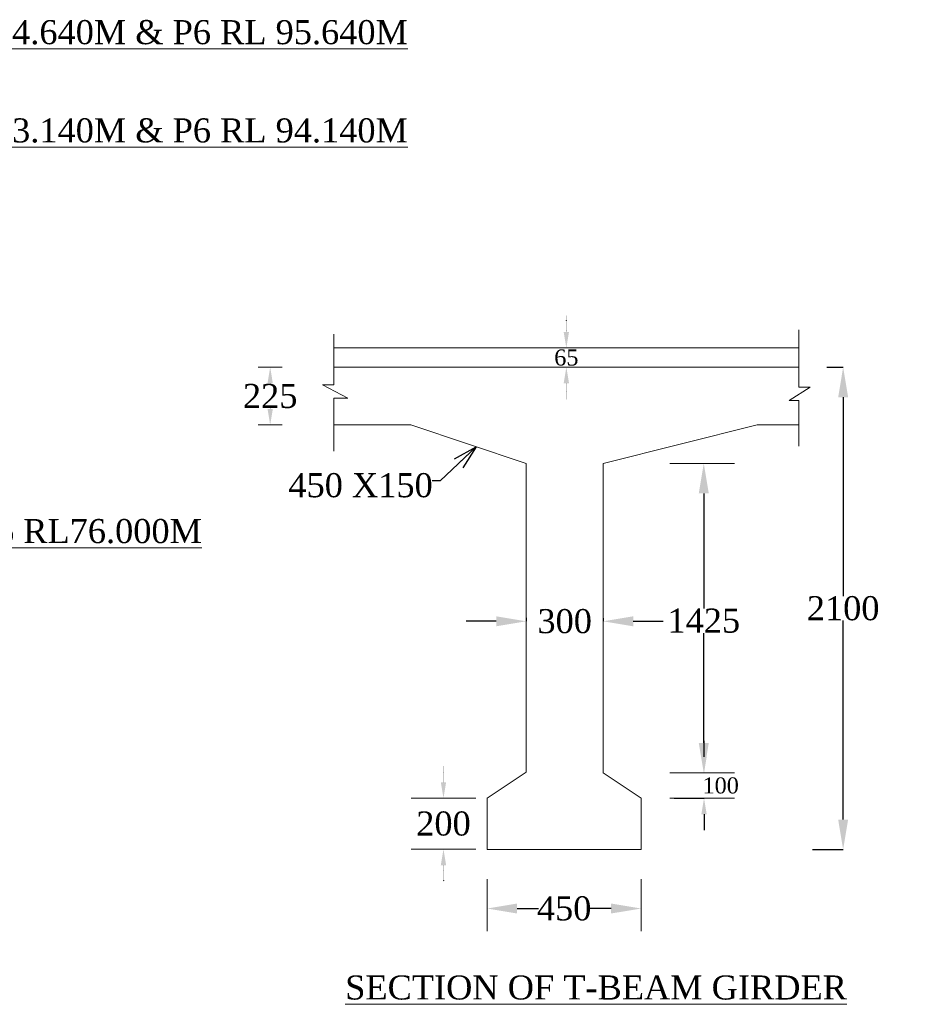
# Model space of a CAD drawing. Header units: millimetres. Extents: x -20950785 to 389010297, y -11535949 to 14056629.
# Tile 87 of 256: x 10097403 to 10125538, y -1926917 to -1896212. Entities that reach past the tile are written whole.
import ezdxf

# ---------------------------------------------------------------- set-up
doc = ezdxf.new("R2010")
doc.units = ezdxf.units.MM
doc.header["$LTSCALE"] = 60
doc.header["$MEASUREMENT"] = 0
doc.linetypes.add('DOT2', pattern=[0.125, 0, -0.125])
doc.styles.add('style1', font='txt.shx', dxfattribs={"height": 1})
doc.dimstyles.get("Standard").update_dxf_attribs({"dimtxt": 400, "dimasz": 215, "dimexe": 0.18, "dimexo": 0.0625, "dimgap": 0.09, "dimtad": 0, "dimtih": 1, "dimtoh": 1, "dimdec": 0, "dimzin": 4, "dimdsep": 46, "dimtxsty": 'Standard', "dimblk": 'OPEN90', "dimcen": 0, "dimadec": 0, "dimazin": 1, "dimtfac": 1, "dimtdec": 0, "dimtix": 1, "dimtofl": 0, "dimtmove": 0, "dimatfit": 3, "dimldrblk": 'OPEN30', "dimfxl": 1, "dimtolj": 1, "dimtzin": 0, "dimarcsym": 0})

# ---------------------------------------------------------------- blocks, each defined once
blk = doc.blocks.new('*D504')
at = {"color": 0, "linetype": 'Continuous', "lineweight": -2, "transparency": 16777216}
for p, q in [((10111974, -1923930), (10111974, -1923929)), ((10112909, -1923930), (10113571, -1923930)), ((10115839, -1923930), (10115176, -1923930)), ((10116774, -1923930), (10116774, -1923929))]:
    blk.add_line(p, q, dxfattribs=at)
at = {"color": 0, "linetype": 'Continuous', "lineweight": 9, "transparency": 16777216}
for points in [[(10112909, -1923774), (10112909, -1924085), (10111974, -1923930)], [(10115839, -1923774), (10115839, -1924085), (10116774, -1923930)]]:
    blk.add_solid(points, dxfattribs=at)
at = {"layer": 'Defpoints', "color": 0, "linetype": 'Continuous', "lineweight": 9, "transparency": 16777216}
for p in [(10111974, -1923930), (10116774, -1923930), (10116774, -1923930)]:
    blk.add_point(p, dxfattribs=at)
at = {"color": 0, "linetype": 'Continuous', "lineweight": 9, "transparency": 16777216, "insert": (10114374, -1923930), "char_height": 500, "attachment_point": 5}
blk.add_mtext('\\A1;{\\fTimes New Roman|b0|i0|c0|p18;\\H1.5x;450}', dxfattribs=at)
blk = doc.blocks.new('*D505')
at = {"color": 0, "linetype": 'Continuous', "lineweight": -2, "transparency": 16777216}
for p, q in [((10118735, -1919201), (10118735, -1918701)), ((10118735, -1919701), (10118734, -1919701)), ((10117801, -1920490), (10118735, -1920490)), ((10118735, -1920990), (10118735, -1921490))]:
    blk.add_line(p, q, dxfattribs=at)
at = {"color": 0, "linetype": 'Continuous', "lineweight": 9, "transparency": 16777216}
for points in [[(10118651, -1919201), (10118818, -1919201), (10118735, -1919701)], [(10118651, -1920990), (10118818, -1920990), (10118735, -1920490)]]:
    blk.add_solid(points, dxfattribs=at)
at = {"layer": 'Defpoints', "color": 0, "linetype": 'Continuous', "lineweight": 9, "transparency": 16777216}
for p in [(10118735, -1919701), (10118735, -1919701), (10117801, -1920490)]:
    blk.add_point(p, dxfattribs=at)
at = {"color": 0, "linetype": 'Continuous', "lineweight": 9, "transparency": 16777216, "insert": (10118735, -1920095), "char_height": 500, "attachment_point": 5}
blk.add_mtext('\\A1;{\\fTimes New Roman|b0|i0|c0|p18;\\H0.5x;           \\H2x;100}', dxfattribs=at)
blk = doc.blocks.new('*D506')
at = {"color": 0, "linetype": 'Continuous', "lineweight": -2, "transparency": 16777216}
for p, q in [((10118727, -1910050), (10118727, -1910050)), ((10118727, -1910985), (10118727, -1914575)), ((10118727, -1918766), (10118727, -1915338)), ((10118727, -1919701), (10118727, -1919701))]:
    blk.add_line(p, q, dxfattribs=at)
at = {"color": 0, "linetype": 'Continuous', "lineweight": 9, "transparency": 16777216}
for points in [[(10118571, -1910985), (10118883, -1910985), (10118727, -1910050)], [(10118571, -1918766), (10118883, -1918766), (10118727, -1919701)]]:
    blk.add_solid(points, dxfattribs=at)
at = {"layer": 'Defpoints', "color": 0, "linetype": 'Continuous', "lineweight": 9, "transparency": 16777216}
for p in [(10118727, -1910050), (10118727, -1910050), (10118727, -1919701)]:
    blk.add_point(p, dxfattribs=at)
at = {"color": 0, "linetype": 'Continuous', "lineweight": 9, "transparency": 16777216, "insert": (10118727, -1914957), "char_height": 500, "attachment_point": 5}
blk.add_mtext('\\A1;{\\fTimes New Roman|b0|i0|c0|p18;\\H1.5x;1425}', dxfattribs=at)
blk = doc.blocks.new('*D527')
at = {"color": 0, "linetype": 'Continuous', "lineweight": -2, "transparency": 16777216}
for p, q in [((10112256, -1914973), (10111321, -1914973)), ((10113191, -1914864), (10113191, -1914973)), ((10115591, -1914876), (10115591, -1914973)), ((10116526, -1914973), (10117461, -1914973))]:
    blk.add_line(p, q, dxfattribs=at)
at = {"color": 0, "linetype": 'Continuous', "lineweight": 9, "transparency": 16777216}
for points in [[(10112256, -1914817), (10112256, -1915129), (10113191, -1914973)], [(10116526, -1914817), (10116526, -1915129), (10115591, -1914973)]]:
    blk.add_solid(points, dxfattribs=at)
at = {"layer": 'Defpoints', "color": 0, "linetype": 'Continuous', "lineweight": 9, "transparency": 16777216}
for p in [(10113191, -1914864), (10115591, -1914876), (10115591, -1914973)]:
    blk.add_point(p, dxfattribs=at)
at = {"color": 0, "linetype": 'Continuous', "lineweight": 9, "transparency": 16777216, "insert": (10114391, -1914973), "char_height": 500, "attachment_point": 5}
blk.add_mtext('\\A1;{\\fTimes New Roman|b0|i0|c0|p18;\\H1.5x;300}', dxfattribs=at)
blk = doc.blocks.new('*D542')
at = {"color": 0, "linetype": 'DOT2', "lineweight": -2, "ltscale": 2, "transparency": 16777216}
for p, q in [((10114443, -1905950), (10114443, -1905450)), ((10114443, -1906450), (10114443, -1906450)), ((10114443, -1907050), (10114443, -1907050)), ((10114443, -1907550), (10114443, -1908050))]:
    blk.add_line(p, q, dxfattribs=at)
at = {"color": 0, "linetype": 'DOT2', "lineweight": 9, "ltscale": 2, "transparency": 16777216}
for points in [[(10114359, -1905950), (10114526, -1905950), (10114443, -1906450)], [(10114359, -1907550), (10114526, -1907550), (10114443, -1907050)]]:
    blk.add_solid(points, dxfattribs=at)
at = {"layer": 'Defpoints', "color": 0, "linetype": 'DOT2', "lineweight": 9, "ltscale": 2, "transparency": 16777216}
for p in [(10114443, -1906450), (10114443, -1906450), (10114443, -1907050)]:
    blk.add_point(p, dxfattribs=at)
at = {"color": 0, "linetype": 'DOT2', "lineweight": 9, "ltscale": 2, "transparency": 16777216, "insert": (10114443, -1906750), "char_height": 500, "attachment_point": 5}
blk.add_mtext('\\A1;{\\fTimes New Roman|b0|i0|c0|p18;65}', dxfattribs=at)
blk = doc.blocks.new('*D543')
at = {"color": 0, "linetype": 'DOT2', "lineweight": -2, "ltscale": 2, "transparency": 16777216}
for p, q in [((10110613, -1919990), (10110613, -1919490)), ((10110613, -1920490), (10110613, -1920490)), ((10110613, -1922078), (10110613, -1922078)), ((10110613, -1922578), (10110613, -1923078))]:
    blk.add_line(p, q, dxfattribs=at)
at = {"color": 0, "linetype": 'DOT2', "lineweight": 9, "ltscale": 2, "transparency": 16777216}
for points in [[(10110530, -1919990), (10110696, -1919990), (10110613, -1920490)], [(10110530, -1922578), (10110696, -1922578), (10110613, -1922078)]]:
    blk.add_solid(points, dxfattribs=at)
at = {"layer": 'Defpoints', "color": 0, "linetype": 'DOT2', "lineweight": 9, "ltscale": 2, "transparency": 16777216}
for p in [(10110613, -1920490), (10110613, -1922078), (10110613, -1922078)]:
    blk.add_point(p, dxfattribs=at)
at = {"color": 0, "linetype": 'DOT2', "lineweight": 9, "ltscale": 2, "transparency": 16777216, "insert": (10110613, -1921284), "char_height": 500, "attachment_point": 5}
blk.add_mtext('\\A1;{\\fTimes New Roman|b0|i0|c0|p18;\\H1.5x;200}', dxfattribs=at)
blk = doc.blocks.new('*D515')
at = {"color": 0, "linetype": 'DOT2', "lineweight": -2, "ltscale": 2, "transparency": 16777216}
for p, q in [((10105067, -1907050), (10105211, -1907050)), ((10105211, -1907550), (10105211, -1907568)), ((10105211, -1908350), (10105211, -1908331)), ((10105067, -1908850), (10105211, -1908850))]:
    blk.add_line(p, q, dxfattribs=at)
at = {"color": 0, "linetype": 'DOT2', "lineweight": 9, "ltscale": 2, "transparency": 16777216}
for points in [[(10105128, -1907550), (10105294, -1907550), (10105211, -1907050)], [(10105128, -1908350), (10105294, -1908350), (10105211, -1908850)]]:
    blk.add_solid(points, dxfattribs=at)
at = {"layer": 'Defpoints', "color": 0, "linetype": 'DOT2', "lineweight": 9, "ltscale": 2, "transparency": 16777216}
for p in [(10105067, -1907050), (10105211, -1907050), (10105067, -1908850)]:
    blk.add_point(p, dxfattribs=at)
at = {"color": 0, "linetype": 'DOT2', "lineweight": 9, "ltscale": 2, "transparency": 16777216, "insert": (10105211, -1907950), "char_height": 500, "attachment_point": 5}
blk.add_mtext('\\A1;{\\fTimes New Roman|b0|i0|c0|p18;\\H1.5x;225}', dxfattribs=at)
blk = doc.blocks.new('*D525')
at = {"color": 0, "linetype": 'Continuous', "lineweight": -2, "transparency": 16777216}
for p, q in [((10122565, -1907050), (10123072, -1907050)), ((10123071, -1907985), (10123071, -1914188)), ((10123071, -1921155), (10123071, -1914951)), ((10122116, -1922090), (10123072, -1922090))]:
    blk.add_line(p, q, dxfattribs=at)
at = {"color": 0, "linetype": 'Continuous', "lineweight": 9, "transparency": 16777216}
for points in [[(10122916, -1907985), (10123227, -1907985), (10123071, -1907050)], [(10122916, -1921155), (10123227, -1921155), (10123071, -1922090)]]:
    blk.add_solid(points, dxfattribs=at)
at = {"layer": 'Defpoints', "color": 0, "linetype": 'Continuous', "lineweight": 9, "transparency": 16777216}
for p in [(10122565, -1907050), (10123071, -1907050), (10122116, -1922090)]:
    blk.add_point(p, dxfattribs=at)
at = {"color": 0, "linetype": 'Continuous', "lineweight": 9, "transparency": 16777216, "insert": (10123071, -1914570), "char_height": 500, "attachment_point": 5}
blk.add_mtext('\\A1;{\\fTimes New Roman|b0|i0|c0|p18;\\H1.5x;2100}', dxfattribs=at)

msp = doc.modelspace()

# ---------------------------------------------------------------- linework, layer by layer
at = {"linetype": 'Continuous', "lineweight": 9}
for p, q in [((10107198, -1906017.4), (10107198, -1907598.02)), ((10121687.07, -1905884.82), (10121687.07, -1907674.58)), ((10107198, -1906449.7), (10121687.07, -1906449.7)), ((10107198, -1907049.7), (10121687.07, -1907049.7)), ((10107198, -1907598.02), (10106839.98, -1907598.02)), ((10106839.98, -1907598.02), (10107626.37, -1908014.63)), ((10122045.08, -1907674.58), (10121383.82, -1908091.19)), ((10121687.07, -1907674.58), (10122045.08, -1907674.58)), ((10107198, -1908014.63), (10107198, -1908902.95)), ((10107626.37, -1908014.63), (10107198, -1908014.63)), ((10121383.82, -1908091.19), (10121687.07, -1908091.19)), ((10121687.07, -1908091.19), (10121687.07, -1908849.7)), ((10107198, -1908902.95), (10107198, -1909666.89)), ((10120391.36, -1908849.7), (10121687.07, -1908849.7)), ((10121687.07, -1908849.7), (10121687.07, -1909509.12)), ((10113191.36, -1910049.7), (10113191.36, -1919677.61)), ((10115591.36, -1919701.42), (10115591.36, -1910049.7)), ((10117673.36, -1910049.7), (10119687.69, -1910049.7)), ((10111973.51, -1920489.51), (10113191.36, -1919677.61)), ((10116773.51, -1920489.51), (10115591.36, -1919701.42)), ((10117673.36, -1919701.42), (10119687.69, -1919701.42)), ((10109605.95, -1920489.51), (10111620.28, -1920489.51)), ((10111973.51, -1920489.51), (10111973.51, -1922089.51)), ((10116773.51, -1920489.51), (10116773.51, -1922089.51)), ((10117673.54, -1920489.51), (10119687.87, -1920489.51)), ((10109606.13, -1922077.61), (10111620.46, -1922077.61)), ((10114373.51, -1922089.51), (10111973.51, -1922089.51)), ((10116773.51, -1922089.51), (10114373.51, -1922089.51)), ((10111973.51, -1923009.71), (10111973.51, -1924635.46)), ((10116773.51, -1923009.71), (10116773.51, -1924635.46))]:
    msp.add_line(p, q, dxfattribs=at)
at = {"linetype": 'Continuous', "lineweight": 9, "ltscale": 2}
for p, q in [((10105580.62, -1907049.7), (10104841.45, -1907049.7)), ((10105580.62, -1908849.7), (10104841.45, -1908849.7))]:
    msp.add_line(p, q, dxfattribs=at)
at = {"linetype": 'Continuous', "lineweight": 9}
for points in [[(10107198, -1908849.7), (10109591.36, -1908849.7), (10113191.36, -1910049.7)], [(10115591.36, -1910049.7), (10120391.36, -1908849.7)]]:
    msp.add_lwpolyline(points, dxfattribs=at)

# ---------------------------------------------------------------- texts
at = {"linetype": 'Continuous', "lineweight": 9, "attachment_point": 1, "style": 'style1'}
for s, insert, char_height, width in [('{\\fTimes New Roman|b0|i0|c0|p18;\\H0.7236x;\\LP1 RL 96.140M,P2 to P5 RL94.640M\\H1x; & P6 RL 95.640M    \\H1.38197x;            }', (10083413.01, -1896225.47), 1036.48649, 26022.657), ('{\\fTimes New Roman|b0|i0|c0|p18;\\H0.7236x;\\LP1 RL 94.640M,P2 to P5 RL93.140M & P6 RL 94.140M    \\H1.38197x;            }', (10083413.01, -1899289.01), 1036.48649, 26022.657), ('{\\fTimes New Roman|b0|i0|c0|p18;\\H0.7236x;\\LP1&P3 RL 82.000M, P4 to P6 RL76.000M  \\H1.38197x;            }', (10083413.01, -1911783.83), 1036.48649, 19532.3393), ('\\pi6024.46095;{\\fTimes New Roman|b0|i0|c0|p18;\\LELEVATION OF PIER \\P\\pi3569.25186;ALONG CURRENT DIRECTION  }', (10046282.47, -1916203.18), 750, 22678.6984)]:
    msp.add_mtext(s, dxfattribs=dict(at, insert=insert, char_height=char_height, width=width))
at = {"linetype": 'Continuous', "lineweight": 9, "insert": (10105560.11, -1910733.88), "char_height": 500, "attachment_point": 4}
msp.add_mtext('{\\fVerdana|b0|i0|c0|p34; \\fTimes New Roman|b0|i0|c0|p18;\\H1.5x;450 X150}', dxfattribs=at)
at = {"linetype": 'Continuous', "lineweight": 9, "insert": (10107549.17, -1926016.88), "char_height": 780, "width": 19383.7853, "attachment_point": 1}
msp.add_mtext('{\\fTimes New Roman|b0|i0|c0|p18;\\H0.96154x;\\LSECTION OF T-BEAM GIRDER \\fTimes New Roman|b0|i1|c0|p18;  \\Ftxt|c0; }                   ', dxfattribs=at)

# ---------------------------------------------------------------- dimensions: what is measured, and where the dimension line sits
at = {"linetype": 'DOT2', "lineweight": 9, "ltscale": 2}
for base, p1, p2, text, picture, middle in [((10114442.53, -1906449.7), (10114442.53, -1907049.7), (10114442.53, -1906449.7), '{\\fTimes New Roman|b0|i0|c0|p18;65}', '*D542', (10114442.53, -1906749.7)), ((10105210.85, -1907049.7), (10105066.94, -1908849.7), (10105066.94, -1907049.7), '{\\fTimes New Roman|b0|i0|c0|p18;\\H1.5x;225}', '*D515', (10105210.85, -1907949.7)), ((10110613.11, -1922077.61), (10110613.11, -1920489.51), (10110613.11, -1922077.61), '{\\fTimes New Roman|b0|i0|c0|p18;\\H1.5x;200}', '*D543', (10110613.11, -1921283.56))]:
    dim = msp.add_linear_dim(base=base, p1=p1, p2=p2, angle=90, text=text, dimstyle='Standard', override={"dimtxt": 500, "dimasz": 500, "dimfxl": 300}, dxfattribs=at)
    dim.commit()
    dim.dimension.update_dxf_attribs({"geometry": picture, "text_midpoint": middle})
at = {"linetype": 'Continuous', "lineweight": 9}
dim = msp.add_linear_dim(base=(10123071.45, -1907049.7), p1=(10122115.6, -1922089.51), p2=(10122564.63, -1907049.7), angle=90, text='{\\fTimes New Roman|b0|i0|c0|p18;\\H1.5x;2100}', dimstyle='Standard', override={"dimtxt": 500, "dimasz": 935, "dimfxl": 300}, dxfattribs=at)
dim.commit()
dim.dimension.update_dxf_attribs({"geometry": '*D525', "text_midpoint": (10123071.45, -1914569.61)})
for base, p1, p2, text, override, picture, middle in [((10118727.3, -1910049.7), (10118727.3, -1919701.42), (10118727.3, -1910049.7), '{\\fTimes New Roman|b0|i0|c0|p18;\\H1.5x;1425}', {"dimtxt": 500, "dimasz": 935, "dimfxl": 300}, '*D506', (10118727.3, -1914956.66)), ((10118734.65, -1919701.42), (10117801.33, -1920489.51), (10118734.65, -1919701.42), '{\\fTimes New Roman|b0|i0|c0|p18;\\H0.5x;           \\H2x;100}', {"dimtxt": 500, "dimasz": 500, "dimfxl": 300}, '*D505', (10118734.65, -1920095.46))]:
    dim = msp.add_linear_dim(base=base, p1=p1, p2=p2, angle=90, text=text, dimstyle='Standard', override=override, dxfattribs=at)
    dim.commit()
    dim.dimension.update_dxf_attribs({"geometry": picture, "text_midpoint": middle, "dimtype": 160})
for base, p1, p2, text, picture, middle in [((10115591.36, -1914972.83), (10113191.36, -1914863.66), (10115591.36, -1914875.56), '{\\fTimes New Roman|b0|i0|c0|p18;\\H1.5x;300}', '*D527', (10114391.36, -1914972.83)), ((10116773.51, -1923929.66), (10111973.51, -1923929.66), (10116773.51, -1923929.66), '{\\fTimes New Roman|b0|i0|c0|p18;\\H1.5x;450}', '*D504', (10114373.51, -1923929.66))]:
    dim = msp.add_linear_dim(base=base, p1=p1, p2=p2, text=text, dimstyle='Standard', override={"dimtxt": 500, "dimasz": 935, "dimfxl": 300}, dxfattribs=at)
    dim.commit()
    dim.dimension.update_dxf_attribs({"geometry": picture, "text_midpoint": middle})

# ---------------------------------------------------------------- leaders
msp.add_leader([(10111632.85, -1909530.2), (10110506.79, -1910594.11), (10110260.49, -1910594.11)], dimstyle='Standard', override={"dimtxt": 500, "dimasz": 750, "dimfxl": 300}, dxfattribs=at)

doc.saveas('drawing.dxf')
